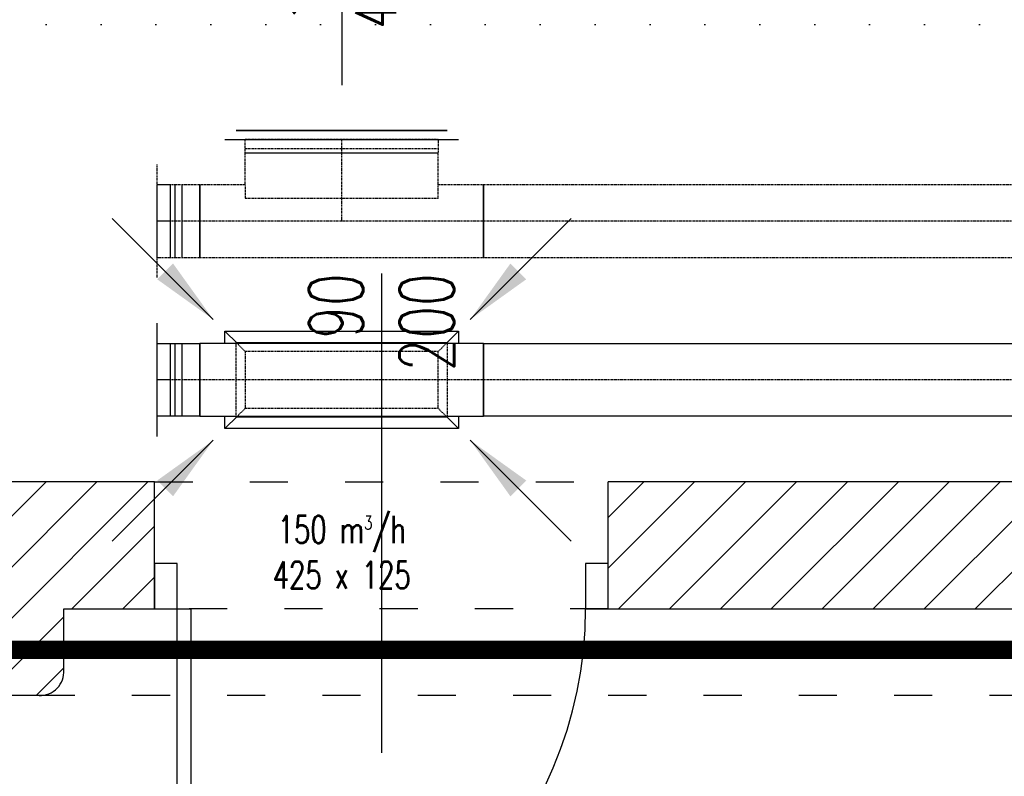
# Model space of a CAD drawing. Header units: millimetres. Extents: x 167273 to 188273, y -125105 to -88145.
# Tile 139 of 210: x 173545 to 173762, y -96834 to -96667. Entities that reach past the tile are written whole.
import ezdxf

# ---------------------------------------------------------------- set-up
doc = ezdxf.new("R2010")
doc.units = ezdxf.units.MM
doc.header["$PDMODE"] = 35
doc.header["$PDSIZE"] = 5
for name, pattern in [('ACAD_ISO03W100', [30, 12, -18]), ('ACAD_ISO07W100', [3, 0, -3]), ('DASHDOT', [1, 0.5, -0.25, 0, -0.25]), ('DASHED', [0.75, 0.5, -0.25]), ('WENT_2', [1.5, 0.5, -1]), ('WENT_3', [1.6, 0.5, -0.5, 0.1, -0.5])]:
    doc.linetypes.add(name, pattern=pattern)
doc.layers.add('!zakres', color=7, linetype='ACAD_ISO03W100', lineweight=60, true_color=0x8a14ff)
for name, color, linetype in [('a-op_drzwi', 40, 'Continuous'), ('a-poziomy', 9, 'Continuous'), ('a-wymiary', 9, 'Continuous'), ('b-drzwi', 6, 'Continuous'), ('b-przerywana1', 9, 'ACAD_ISO03W100'), ('b-ściany', 2, 'Continuous'), ('FLUID-N-BIB-120-ARRGR', 7, 'Continuous'), ('FLUID-N-BIB-SYM', 7, 'Continuous'), ('FLUID-W-BIB-120-ARRGR', 7, 'Continuous'), ('FLUID-W-BIB-HID', 7, 'Continuous'), ('FLUID-W-BIB-SYM', 7, 'Continuous'), ('h-hatch', 8, 'Continuous')]:
    doc.layers.add(name, color=color, linetype=linetype)
doc.layers.add('FLUID-N-BIB', color=8, linetype='Continuous', lineweight=30)
doc.layers.add('FLUID-W-BIB', color=220, linetype='Continuous', lineweight=30)
doc.styles.add('FDBES', font='romans.shx', dxfattribs={"width": 0.7, "height": 10})
doc.styles.add('PPAB_100', font='romans.shx', dxfattribs={"width": 0.7, "height": 12})
doc.styles.add('ROMANS', font='romans.shx', dxfattribs={"width": 0.7, "height": 10})
doc.dimstyles.new('FDBES', dxfattribs={"dimscale": 50, "dimtxt": 4, "dimasz": 2.5, "dimexe": 0.8, "dimexo": 2, "dimgap": 1, "dimtad": 1, "dimdsep": 46, "dimtxsty": 'FDBES', "dimcen": 2.5, "dimclrd": 4, "dimclre": 5, "dimadec": 0, "dimazin": 0, "dimtfac": 1, "dimtmove": 0, "dimatfit": 3, "dimfxl": 0, "dimarcsym": 0})
doc.dimstyles.new('newPPAB_100', dxfattribs={"dimscale": 0, "dimtxt": 16, "dimasz": 1, "dimexe": 10, "dimexo": 10, "dimgap": 5, "dimtad": 1, "dimdec": 0, "dimzin": 0, "dimdsep": 46, "dimtxsty": 'PPAB_100', "dimblk": 'tick_50', "dimcen": 0.09, "dimdle": 5, "dimse1": 1, "dimse2": 1, "dimclrd": 9, "dimclre": 9, "dimclrt": 161, "dimadec": 0, "dimazin": 0, "dimtfac": 1, "dimtdec": 0, "dimtix": 1, "dimtmove": 2, "dimatfit": 0, "dimldrblk": 'tick_50', "dimfxl": 0, "dimtolj": 1, "dimtzin": 0, "dimarcsym": 0})

# ---------------------------------------------------------------- blocks, each defined once
blk = doc.blocks.new('tick_50')
at = {"color": 9, "ltscale": 20}
for p, q in [((0, 10), (0, -10)), ((-5, 0), (5, 0))]:
    blk.add_line(p, q, dxfattribs=at)
at = {"color": 0}
blk.add_line((2.5, 2.5), (-2.5, -2.5), dxfattribs=at)
blk = doc.blocks.new('*D36')
at = {"layer": 'a-wymiary', "color": 9, "lineweight": -2}
blk.add_line((174217.44, -96536.57), (173675.94, -96536.57), dxfattribs=at)
at = {"layer": 'Defpoints', "color": 0}
for p in [(174218.44, -96518.89), (173674.94, -96536.57), (173674.94, -96768.89)]:
    blk.add_point(p, dxfattribs=at)
at = {"layer": 'a-wymiary', "color": 9, "lineweight": -2, "rotation": 180}
blk.add_blockref('tick_50', (173674.94, -96536.57), dxfattribs=at)
at = {"layer": 'a-wymiary', "color": 9, "lineweight": -2}
blk.add_blockref('tick_50', (174218.44, -96536.57), dxfattribs=at)
at = {"layer": 'a-wymiary', "color": 161, "insert": (173946.69, -96525.57), "char_height": 12, "attachment_point": 5, "style": 'PPAB_100'}
blk.add_mtext('\\A1;543', dxfattribs=at)
blk = doc.blocks.new('*D37')
at = {"layer": 'a-wymiary', "color": 9, "lineweight": -2}
blk.add_line((173673.94, -96536.57), (173575.94, -96536.57), dxfattribs=at)
at = {"layer": 'Defpoints', "color": 0}
for p in [(173574.94, -96536.57), (173574.94, -96768.89), (173674.94, -96768.89)]:
    blk.add_point(p, dxfattribs=at)
at = {"layer": 'a-wymiary', "color": 9, "lineweight": -2, "rotation": 180}
blk.add_blockref('tick_50', (173574.94, -96536.57), dxfattribs=at)
at = {"layer": 'a-wymiary', "color": 9, "lineweight": -2}
blk.add_blockref('tick_50', (173674.94, -96536.57), dxfattribs=at)
at = {"layer": 'a-wymiary', "color": 161, "insert": (173624.94, -96525.57), "char_height": 12, "attachment_point": 5, "style": 'PPAB_100'}
blk.add_mtext('\\A1;100', dxfattribs=at)
blk = doc.blocks.new('*D38')
at = {"layer": 'a-wymiary', "color": 9, "lineweight": -2}
blk.add_line((173573.94, -96536.57), (173488.44, -96536.57), dxfattribs=at)
at = {"layer": 'Defpoints', "color": 0}
for p in [(173487.44, -96536.57), (173487.44, -96734.64), (173574.94, -96768.89)]:
    blk.add_point(p, dxfattribs=at)
at = {"layer": 'a-wymiary', "color": 9, "lineweight": -2, "rotation": 180}
blk.add_blockref('tick_50', (173487.44, -96536.57), dxfattribs=at)
at = {"layer": 'a-wymiary', "color": 9, "lineweight": -2}
blk.add_blockref('tick_50', (173574.94, -96536.57), dxfattribs=at)
at = {"layer": 'a-wymiary', "color": 161, "insert": (173531.19, -96525.57), "char_height": 12, "attachment_point": 5, "style": 'PPAB_100'}
blk.add_mtext('\\A1;88', dxfattribs=at)
blk = doc.blocks.new('*U877')
at = {"linetype": 'Continuous', "lineweight": -2}
for p, q in [((-750, 0), (-750, 80)), ((750, 80), (750, 0)), ((-750, -80), (-750, 0)), ((750, 0), (750, -80))]:
    blk.add_line(p, q, dxfattribs=at)
at = {"color": 0, "linetype": 'ByBlock', "lineweight": -2}
for p, q in [((-750, 80), (750, 80)), ((750, -80), (-750, -80))]:
    blk.add_line(p, q, dxfattribs=at)
at = {"layer": 'FLUID-N-BIB-SYM', "linetype": 'DASHDOT', "lineweight": -3}
blk.add_line((-750, 0), (750, 0), dxfattribs=at)
blk = doc.blocks.new('*U1014')
at = {"linetype": 'Continuous', "lineweight": -2}
for p, q in [((-212.5, 180), (-257.5, 180)), ((212.5, 180), (-212.5, 180)), ((257.5, 180), (212.5, 180)), ((-312.5, -80), (-312.5, 80)), ((312.5, 80), (312.5, -80))]:
    blk.add_line(p, q, dxfattribs=at)
at = {"color": 0, "linetype": 'ByBlock', "lineweight": -2}
for p, q in [((-212.5, 180), (-212.5, 150)), ((212.5, 150), (212.5, 180)), ((-212.5, 49.9), (-212.5, 150)), ((212.5, 80), (212.5, 150)), ((-312.5, 80), (-212.5, 80)), ((212.5, 80), (212.5, 49.9)), ((212.5, 80), (312.5, 80)), ((-212.5, 49.9), (212.5, 49.9)), ((312.5, -80), (-312.5, -80))]:
    blk.add_line(p, q, dxfattribs=at)
at = {"linetype": 'Continuous', "lineweight": -3}
blk.add_line((-212.5, 150), (212.5, 150), dxfattribs=at)
at = {"layer": 'FLUID-N-BIB-SYM', "linetype": 'DASHDOT', "lineweight": -3}
for p, q in [((0, 0), (0, 180)), ((0, 160), (0, 180)), ((-312.5, 0), (312.5, 0))]:
    blk.add_line(p, q, dxfattribs=at)
blk = doc.blocks.new('*U1013')
at = {"color": 0, "linetype": 'ByBlock', "lineweight": -2}
for p, q in [((0, 125), (0, 80)), ((-30, 80), (0, 80)), ((0, 80), (0, 0)), ((0, 0), (0, -80)), ((0, -80), (-30, -80)), ((0, -80), (0, -125))]:
    blk.add_line(p, q, dxfattribs=at)
at = {"linetype": 'Continuous', "lineweight": -2}
for p, q in [((-30, 0), (-30, 80)), ((-30, -80), (-30, 0))]:
    blk.add_line(p, q, dxfattribs=at)
blk = doc.blocks.new('*U1012')
at = {"linetype": 'Continuous', "lineweight": -2}
for p, q in [((-47.5, 0), (-47.5, 80)), ((47.5, 80), (47.5, 0)), ((-47.5, -80), (-47.5, 0)), ((47.5, 0), (47.5, -80))]:
    blk.add_line(p, q, dxfattribs=at)
at = {"color": 0, "linetype": 'ByBlock', "lineweight": -2}
for p, q in [((-47.5, 80), (47.5, 80)), ((47.5, -80), (-47.5, -80))]:
    blk.add_line(p, q, dxfattribs=at)
at = {"linetype": 'Continuous', "lineweight": -3}
for p, q in [((-7.5, 80), (-7.5, -80)), ((7.5, 80), (7.5, -80))]:
    blk.add_line(p, q, dxfattribs=at)
at = {"layer": 'FLUID-N-BIB-SYM', "linetype": 'DASHDOT', "lineweight": -3}
for p in [(-47.5, 0), (17.5, 0)]:
    blk.add_line(p, (47.5, 0), dxfattribs=at)
blk = doc.blocks.new('*U1011')
at = {"color": 0, "linetype": 'ByBlock', "lineweight": -2}
for p, q in [((-232.5, 0), (-212.5, 0)), ((-232.5, 0, 20), (232.5, 0, 20)), ((212.5, 0), (-212.5, 0)), ((-212.5, 0, -20), (-212.5, 0)), ((-212.5, 0, -20), (212.5, 0, -20)), ((212.5, 0), (212.5, 0, -20)), ((212.5, 0), (232.5, 0))]:
    blk.add_line(p, q, dxfattribs=at)
at = {"linetype": 'Continuous', "lineweight": -3}
for p, q in [((232.5, 0, 20), (-232.5, 0, 20)), ((-232.5, 0, 20), (232.5, 0, 20))]:
    blk.add_line(p, q, dxfattribs=at)
blk = doc.blocks.new('*U873')
at = {"color": 0, "linetype": 'ByBlock', "lineweight": -2}
for p, q in [((750, 0, -80), (-750, 0, -80)), ((-750, 0, 80), (750, 0, 80))]:
    blk.add_line(p, q, dxfattribs=at)
at = {"linetype": 'Continuous', "lineweight": -2}
for p, q in [((-750, 0, 80), (-750, 0, -80)), ((750, 0, -80), (750, 0, 80))]:
    blk.add_line(p, q, dxfattribs=at)
at = {"layer": 'FLUID-W-BIB-SYM', "linetype": 'WENT_3', "lineweight": -3}
blk.add_line((-750, 0), (750, 0), dxfattribs=at)
blk = doc.blocks.new('*U1005')
at = {"linetype": 'Continuous', "lineweight": -2}
for p, q in [((-312.5, 0), (-312.5, 0, -80)), ((-312.5, 0, 80), (-312.5, 0)), ((257.5, 0, -107.5), (-257.5, 0, -107.5)), ((-257.5, 0, 107.5), (257.5, 0, 107.5)), ((-257.5, 0, -107.5), (-257.5, 0, -80)), ((-257.5, 0, 80), (-257.5, 0, 107.5)), ((257.5, 0, 107.5), (257.5, 0, 80)), ((257.5, 0, -80), (257.5, 0, -107.5)), ((312.5, 0, -80), (312.5, 0)), ((312.5, 0), (312.5, 0, 80))]:
    blk.add_line(p, q, dxfattribs=at)
at = {"color": 0, "linetype": 'ByBlock', "lineweight": -2}
for p, q in [((-312.5, 0, -80), (312.5, 0, -80)), ((312.5, 0, 80), (-312.5, 0, 80)), ((-230, 0, -80), (-257.5, 0, -107.5)), ((-257.5, 0, 107.5), (-230, 0, 80)), ((257.5, 0, -107.5), (230, 0, -80)), ((257.5, 0, 107.5), (230, 0, 80))]:
    blk.add_line(p, q, dxfattribs=at)
at = {"layer": 'FLUID-W-BIB-SYM', "linetype": 'WENT_3', "lineweight": -3}
blk.add_line((-312.5, 0), (312.5, 0), dxfattribs=at)
blk = doc.blocks.new('*U1004')
at = {"color": 0, "linetype": 'ByBlock', "lineweight": -2}
for p, q in [((0, 0, -80), (-30, 0, -80)), ((-30, 0, 80), (0, 0, 80)), ((0, 0, -80), (0, 0, 80)), ((0, 0, -125), (0, 0, -80)), ((0, 0, 80), (0, 0, 125))]:
    blk.add_line(p, q, dxfattribs=at)
at = {"linetype": 'Continuous', "lineweight": -2}
blk.add_line((-30, 0, 80), (-30, 0, -80), dxfattribs=at)
blk = doc.blocks.new('*U1003')
at = {"color": 0, "linetype": 'ByBlock', "lineweight": -2}
for p, q in [((-47.5, 0, 80), (47.5, 0, 80)), ((47.5, 0, -80), (-47.5, 0, -80))]:
    blk.add_line(p, q, dxfattribs=at)
at = {"linetype": 'Continuous', "lineweight": -2}
for p, q in [((47.5, 0, -80), (47.5, 0, 80)), ((-47.5, 0, 80), (-47.5, 0, -80))]:
    blk.add_line(p, q, dxfattribs=at)
at = {"linetype": 'Continuous', "lineweight": -3}
for p, q in [((-7.5, 0, -80), (-7.5, 0, 80)), ((7.5, 0, -80), (7.5, 0, 80))]:
    blk.add_line(p, q, dxfattribs=at)
at = {"layer": 'FLUID-W-BIB-SYM', "linetype": 'WENT_3', "lineweight": -3}
for p in [(-47.5, 0), (17.5, 0)]:
    blk.add_line(p, (47.5, 0), dxfattribs=at)
blk = doc.blocks.new('*U1002')
at = {"color": 0, "linetype": 'ByBlock', "lineweight": -2}
for p, q in [((-232.5, 82.5), (-230, 80)), ((-232.5, 82.5), (-232.5, 80)), ((232.5, 82.5), (-232.5, 82.5)), ((232.5, 82.5), (230, 80)), ((232.5, 80), (232.5, 82.5)), ((-232.5, -82.5), (-230, -80)), ((-232.5, -80), (-232.5, -82.5)), ((-232.5, -82.5), (232.5, -82.5)), ((230, -80), (232.5, -82.5)), ((232.5, -82.5), (232.5, -80))]:
    blk.add_line(p, q, dxfattribs=at)
at = {"layer": 'FLUID-W-BIB-HID', "linetype": 'DASHED', "lineweight": -3}
for p, q in [((-232.5, 80), (-232.5, -80)), ((-230, 80), (-212.5, 62.5)), ((230, 80), (212.5, 62.5)), ((232.5, -80), (232.5, 80)), ((-212.5, -62.5), (-212.5, 62.5)), ((-212.5, 62.5), (212.5, 62.5)), ((212.5, 62.5), (212.5, -62.5)), ((-230, -80), (-212.5, -62.5)), ((212.5, -62.5), (-212.5, -62.5)), ((212.5, -62.5), (230, -80))]:
    blk.add_line(p, q, dxfattribs=at)
blk = doc.blocks.new('*U798')
blk.add_leader([(0, 0), (22.27, 22.27)], dimstyle='FDBES', override={"dimscale": 6, "dimclrd": 256})
blk = doc.blocks.new('*U799')
blk.add_leader([(0, 0), (-22.27, 22.27)], dimstyle='FDBES', override={"dimscale": 6, "dimclrd": 256})
blk = doc.blocks.new('*U800')
blk.add_leader([(0, 0), (22.27, -22.27)], dimstyle='FDBES', override={"dimscale": 6, "dimclrd": 256})
blk = doc.blocks.new('*U801')
blk.add_leader([(0, 0), (-22.27, -22.27)], dimstyle='FDBES', override={"dimscale": 6, "dimclrd": 256})
blk = doc.blocks.new('*U782')
at = {"insert": (0, -47.14), "char_height": 12, "attachment_point": 5, "rotation": 270, "style": 'FDBES'}
blk.add_mtext('150 m{\\A2;\\H0.5x;3}/h\\P425 x 125', dxfattribs=at)
blk.add_leader([(0, -94.29), (0, 0)], dimstyle='FDBES', override={"dimscale": 6, "dimclrd": 256})

msp = doc.modelspace()

# ---------------------------------------------------------------- hatches: boundary and pattern name
at = {"layer": 'h-hatch'}
h = msp.add_hatch(dxfattribs=at)
h.set_pattern_fill('ANSI31', color=256, scale=2.5, style=0)
h.set_pattern_definition([(45, (15000, 0), (-5.61266008, 5.61266008), [])])
h.paths.add_polyline_path([(173487.44, -96157.89), (173491.44, -96157.89), (173491.44, -96145.89), (173439.44, -96145.89), (173439.44, -96138.89), (173394.94, -96138.89), (173394.94, -96195.89), (173455.44, -96195.89), (173455.44, -96815.89), (173548.94, -96815.89, 0.468375), (173554.94, -96810.58), (173554.94, -96796.89), (173574.94, -96796.89), (173574.94, -96768.89), (173521.94, -96768.89), (173521.94, -96776.89), (173521.94, -96790.89), (173507.94, -96790.89), (173507.94, -96776.89), (173507.94, -96768.89), (173487.44, -96768.89)])
h = msp.add_hatch(dxfattribs=at)
h.set_pattern_fill('ANSI31', color=256, scale=2.5, style=0)
h.paths.add_polyline_path([(174653.94, -96797.89), (174758.94, -96797.89), (174758.94, -96768.89), (174571.44, -96768.89), (174571.44, -96776.89), (174571.44, -96790.89), (174557.44, -96790.89), (174557.44, -96776.89), (174557.44, -96768.89), (174280.44, -96768.89), (174280.44, -96776.89), (174280.44, -96790.89), (174266.44, -96790.89), (174266.44, -96776.89), (174266.44, -96768.89), (174241.44, -96768.89), (174241.44, -96718.89), (174218.44, -96718.89), (174218.44, -96768.89), (173674.94, -96768.89), (173674.94, -96796.89), (173779.94, -96796.89), (173779.94, -96810.89, 0.450014), (173785.94, -96815.89), (174647.94, -96815.89, 0.450014), (174653.94, -96810.89)])

# ---------------------------------------------------------------- linework, layer by layer
at = {"layer": '!zakres', "linetype": 'DASHED', "ltscale": 40, "const_width": 4, "flags": 128}
msp.add_lwpolyline([(173465.44, -96805.89), (175001.44, -96805.89), (175001.44, -96141.89), (173465.44, -96141.89)], close=True, dxfattribs=at)
at = {"layer": 'a-op_drzwi'}
msp.add_line((173624.94, -96722.9), (173624.94, -96828.62), dxfattribs=at)
at = {"layer": 'a-poziomy', "linetype": 'ACAD_ISO07W100', "ltscale": 4}
msp.add_lwpolyline([(179286.44, -96668.05), (171936.94, -96668.05), (171936.94, -96957.57), (170836.98, -96957.57)], dxfattribs=at)
at = {"layer": 'b-drzwi'}
for points in [[(173574.94, -96796.89), (173579.94, -96796.89), (173579.94, -96786.89), (173574.94, -96786.89)], [(173669.94, -96796.89), (173674.94, -96796.89), (173674.94, -96786.89), (173669.94, -96786.89)], [(173579.94, -96796.89), (173582.94, -96796.89), (173582.94, -96886.89), (173579.94, -96886.89)]]:
    msp.add_lwpolyline(points, close=True, dxfattribs=at)
msp.add_arc((173579.78, -96796.73), 90.16, 270.1029, 359.8971, dxfattribs=at)
at = {"layer": 'b-przerywana1', "ltscale": 0.7}
for p, q in [((173574.94, -96768.89), (173674.94, -96768.89)), ((173674.94, -96796.89), (173574.94, -96796.89)), ((173548.94, -96815.89), (173785.94, -96815.89))]:
    msp.add_line(p, q, dxfattribs=at)
at = {"layer": 'b-ściany'}
for p, q in [((173574.94, -96768.89), (173521.94, -96768.89)), ((173574.94, -96796.89), (173574.94, -96768.89)), ((174218.44, -96768.89), (173674.94, -96768.89)), ((173674.94, -96796.89), (173674.94, -96768.89)), ((173554.94, -96810.89), (173554.94, -96796.89)), ((173554.94, -96796.89), (173574.94, -96796.89)), ((173674.94, -96796.89), (173779.94, -96796.89)), ((173455.44, -96815.89), (173548.94, -96815.89))]:
    msp.add_line(p, q, dxfattribs=at)
msp.add_arc((173549.73, -96810.74), 5.22, 261.3488, 358.2624, dxfattribs=at)

# ---------------------------------------------------------------- block references
at = {"layer": 'FLUID-N-BIB', "linetype": 'WENT_2', "extrusion": (8.55285e-49, 1, 6.12323e-17), "xscale": 0.1000000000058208, "yscale": 0.1, "zscale": 0.1000000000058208, "rotation": 180}
msp.add_blockref('*U1011', (-173616.19, -55.5, -96693.39), dxfattribs=at)
at = {"layer": 'FLUID-N-BIB', "linetype": 'WENT_2', "extrusion": (-1.22465e-16, -3.42114e-48, -1), "xscale": 0.1000000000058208, "yscale": 0.1000000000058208, "zscale": 0.1}
for name, p in [('*U1014', (-173616.19, -96711.39, 55.5)), ('*U1013', (-173575.44, -96711.39, 55.5)), ('*U1012', (-173580.19, -96711.39, 55.5)), ('*U877', (-173722.44, -96711.39, 55.5))]:
    msp.add_blockref(name, p, dxfattribs=at)
at = {"layer": 'FLUID-N-BIB-120-ARRGR', "xscale": 0.75, "yscale": 0.75, "zscale": 0.75, "rotation": 180}
msp.add_blockref('*U782', (173616.19, -96681.39, -55.5), dxfattribs=at)
at = {"layer": 'FLUID-W-BIB', "linetype": 'Continuous', "extrusion": (6.12323e-17, -1, 1.83697e-16), "xscale": 0.1000000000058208, "yscale": 0.1, "zscale": 0.1000000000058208, "rotation": 180}
for name, p in [('*U1004', (173575.44, -55.5, 96746.39)), ('*U1005', (173616.19, -55.5, 96746.39)), ('*U1003', (173580.19, -55.5, 96746.39)), ('*U873', (173722.44, -55.5, 96746.39))]:
    msp.add_blockref(name, p, dxfattribs=at)
at = {"layer": 'FLUID-W-BIB', "linetype": 'Continuous', "extrusion": (-1.83697e-16, -1.22465e-16, -1), "xscale": 0.1000000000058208, "yscale": 0.1000000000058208, "zscale": 0.1, "rotation": 180}
msp.add_blockref('*U1002', (-173616.19, -96746.39, 73.5), dxfattribs=at)
at = {"layer": 'FLUID-W-BIB-120-ARRGR', "rotation": 180}
for name, p in [('*U800', (173587.87, -96733.07, -76)), ('*U801', (173644.51, -96733.07, -76)), ('*U798', (173587.87, -96759.71, -76)), ('*U799', (173644.51, -96759.71, -76))]:
    msp.add_blockref(name, p, dxfattribs=at)

# ---------------------------------------------------------------- texts
at = {"layer": 'a-op_drzwi', "ltscale": 0.5, "insert": (173624.94, -96722.9), "char_height": 12, "width": 2937.189, "attachment_point": 6, "rotation": 90, "style": 'PPAB_100'}
msp.add_mtext('{\\Fromans.shx|c238;90\\P200}', dxfattribs=at)
at = {"layer": 'FLUID-W-BIB-120-ARRGR', "insert": (173616.19, -96784.39, -55.5), "char_height": 6, "attachment_point": 5, "style": 'ROMANS'}
msp.add_mtext('150 m{\\A2;\\H0.5x;3}/h\\P425 x 125', dxfattribs=at)

# ---------------------------------------------------------------- dimensions: what is measured, and where the dimension line sits
at = {"layer": 'a-wymiary'}
for base, p1, p2, picture, middle in [((173487.44180786, -96536.56996996), (173574.94180786, -96768.89367189), (173487.44180786, -96734.64052296), '*D38', (173531.19180786, -96525.56996996)), ((173574.94, -96536.57), (173674.94, -96768.89), (173574.94, -96768.89), '*D37', (173624.94, -96525.57)), ((173674.94180786, -96536.56996996), (174218.44180786, -96518.89367189), (173674.94180786, -96768.89367189), '*D36', (173946.69180786, -96525.56996996))]:
    dim = msp.add_linear_dim(base=base, p1=p1, p2=p2, dimstyle='newPPAB_100', override={"dimscale": 1}, dxfattribs=at)
    dim.commit()
    dim.dimension.update_dxf_attribs({"geometry": picture, "text_midpoint": middle})

doc.saveas('drawing.dxf')
